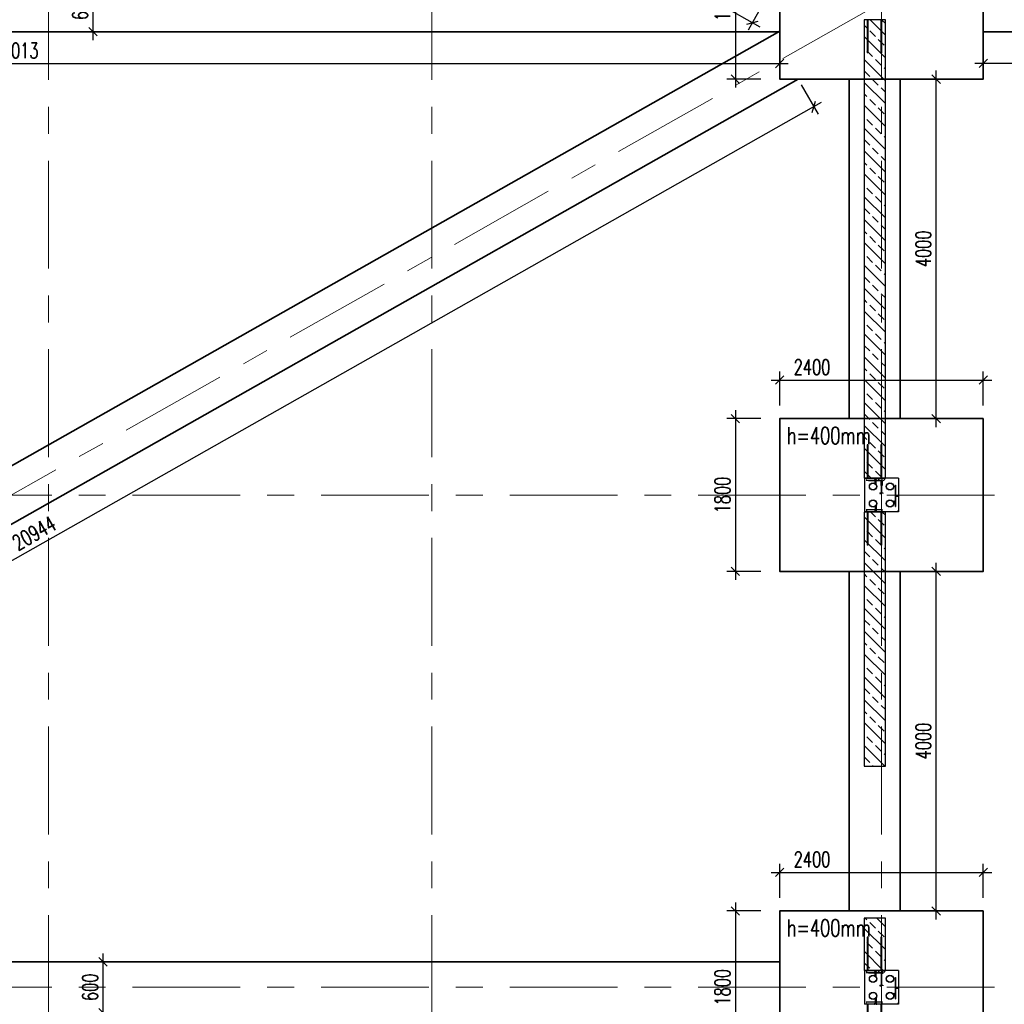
# Model space of a CAD drawing. Header units: millimetres. Extents: x 6071355 to 6728188, y -31956 to 56387.
# Tile 18 of 59: x 6095438 to 6107044, y 16283 to 27883. Entities that reach past the tile are written whole.
import ezdxf

# ---------------------------------------------------------------- set-up
doc = ezdxf.new("R2010")
doc.units = ezdxf.units.MM
doc.header["$MEASUREMENT"] = 0
doc.linetypes.add('DXK_LINE_DOT2', pattern=[3.9198, 1.9599, -1.9599])
doc.linetypes.add('Grid Line', pattern=[2222.5, 1270, -317.5, 317.5, -317.5])
doc.layers.add('A_wymiary', color=7, linetype='Continuous', lineweight=15, true_color=0x848484)
doc.layers.add('BZ_MUR_FUND', color=8, linetype='Continuous')
doc.layers.add('ELEMENTY', color=7, linetype='Continuous')
doc.layers.add('M_ŁAWY', color=3, linetype='Continuous', lineweight=35)
doc.layers.add('Standard 1350-A_01-RZUT PARTERU LUSTRO2_28_Nowe_MODO_A1_osie-1_Nr_pióra__7_Nr_pióra__7_Nr_pióra__7', color=7, linetype='Continuous', lineweight=18)
doc.styles.add('wymiar', font='romans.shx', dxfattribs={"width": 0.7})
doc.dimstyles.new('AB_100mm', dxfattribs={"dimscale": 100, "dimtxt": 1.8, "dimasz": 1, "dimexe": 1, "dimexo": 0, "dimtad": 1, "dimrnd": 1, "dimtxsty": 'wymiar', "dimblk": 'OBLIQUE', "dimcen": 2.5, "dimdle": 1, "dimclrd": 4, "dimclre": 4, "dimclrt": 3, "dimadec": 0, "dimazin": 0, "dimtfac": 1, "dimtix": 1, "dimtmove": 2, "dimatfit": 3, "dimfxl": 3, "dimfxlon": 1, "dimarcsym": 0})

# ---------------------------------------------------------------- blocks, each defined once
blk = doc.blocks.new('Part-86624973-182222 - 1482')
at = {"layer": 'ELEMENTY', "color": 2, "linetype": 'Continuous'}
for p, q in [((39770, 16825), (39770, 17225)), ((39770, 17225), (40170, 17225)), ((40170, 16825), (40170, 17225)), ((39770, 16825), (40170, 16825))]:
    blk.add_line(p, q, dxfattribs=at)
blk = doc.blocks.new('Part-86624973-182223 - 1482')
at = {"layer": 'ELEMENTY', "color": 1, "linetype": 'DXK_LINE_DOT2'}
for p, q in [((40170, 16835), (40160, 16835)), ((40160, 16825), (40160, 16835)), ((40170, 16825), (40170, 16835)), ((40170, 16825), (40160, 16825))]:
    blk.add_line(p, q, dxfattribs=at)
blk = doc.blocks.new('Part-86624973-182199 - 1482')
at = {"layer": 'ELEMENTY', "color": 2, "linetype": 'Continuous'}
for p, q in [((33970, 16825), (33970, 17225)), ((33970, 17225), (34370, 17225)), ((34370, 16825), (34370, 17225)), ((33970, 16825), (34370, 16825))]:
    blk.add_line(p, q, dxfattribs=at)
blk = doc.blocks.new('Part-86624973-182200 - 1482')
at = {"layer": 'ELEMENTY', "color": 1, "linetype": 'DXK_LINE_DOT2'}
for p, q in [((34370, 16835), (34360, 16835)), ((34360, 16825), (34360, 16835)), ((34370, 16825), (34370, 16835)), ((34370, 16825), (34360, 16825))]:
    blk.add_line(p, q, dxfattribs=at)
blk = doc.blocks.new('Part-86624973-182244 - 1482')
at = {"layer": 'ELEMENTY', "color": 2, "linetype": 'Continuous'}
for p, q in [((40070, 16874), (40040, 16874)), ((40040, 16874), (40040, 16870)), ((40070, 16870), (40040, 16870)), ((40070, 16874), (40070, 16870))]:
    blk.add_line(p, q, dxfattribs=at)
blk = doc.blocks.new('ReinforcementGroup-86624973-182237 - 1482')
at = {"layer": 'ELEMENTY', "color": 1, "linetype": 'Continuous'}
for p, q in [((40170, 17195), (40560, 17195)), ((40170, 17195), (40560, 17195)), ((40170, 17195), (40560, 17195)), ((40170, 17195), (40560, 17195)), ((40170, 17195), (40560, 17195)), ((40170, 17185), (40560, 17185)), ((40170, 17185), (40560, 17185)), ((40170, 17185), (40560, 17185)), ((40170, 17185), (40560, 17185)), ((40170, 17185), (40560, 17185)), ((40560, 17185), (40560, 17195)), ((40560, 17185), (40560, 17195)), ((40560, 17185), (40560, 17195)), ((40560, 17185), (40560, 17195)), ((40560, 17185), (40560, 17195)), ((40170, 17035), (40560, 17035)), ((40170, 17035), (40560, 17035)), ((40170, 17035), (40560, 17035)), ((40170, 17035), (40560, 17035)), ((40170, 17035), (40560, 17035)), ((40170, 17025), (40560, 17025)), ((40170, 17025), (40560, 17025)), ((40170, 17025), (40560, 17025)), ((40170, 17025), (40560, 17025)), ((40170, 17025), (40560, 17025)), ((40560, 17025), (40560, 17035)), ((40560, 17025), (40560, 17035)), ((40560, 17025), (40560, 17035)), ((40560, 17025), (40560, 17035)), ((40560, 17025), (40560, 17035))]:
    blk.add_line(p, q, dxfattribs=at)
blk = doc.blocks.new('Part-86624973-182228 - 1482')
at = {"layer": 'ELEMENTY', "color": 1, "linetype": 'DXK_LINE_DOT2'}
for p, q in [((39770, 17063), (39778, 17062)), ((39770, 17063), (39770, 16987)), ((39770, 17061), (39778, 17060)), ((39778, 17062), (39785, 17060)), ((39770, 17056), (39778, 17055)), ((39770, 17047), (39778, 17047)), ((39770, 17037), (39778, 17037)), ((39770, 17025), (39778, 17025)), ((39770, 17013), (39778, 17014)), ((39770, 17003), (39778, 17003)), ((39770, 16994), (39778, 16995)), ((39770, 16989), (39778, 16990)), ((39770, 16987), (39778, 16988)), ((39778, 16988), (39785, 16990)), ((39785, 17060), (39793, 17055)), ((39785, 16990), (39793, 16995)), ((39801, 17048), (39793, 17055)), ((39793, 16995), (39801, 17002)), ((39804, 17042), (39801, 17048)), ((39801, 17002), (39804, 17008)), ((39807, 17036), (39804, 17042)), ((39804, 17008), (39807, 17014)), ((39807, 17032), (39807, 17036)), ((39807, 17032), (39945, 17032)), ((39807, 17018), (39945, 17018)), ((39807, 17014), (39807, 17018)), ((39945, 17043), (39951, 17043)), ((39945, 17043), (39945, 17008)), ((39945, 17008), (39951, 17008)), ((39951, 17043), (39951, 17042)), ((39951, 17042), (39951, 17041)), ((39951, 17041), (39951, 17008))]:
    blk.add_line(p, q, dxfattribs=at)
blk = doc.blocks.new('ReinforcementGroup-86624973-182191 - 1482')
at = {"layer": 'ELEMENTY', "color": 1, "linetype": 'Continuous'}
for p, q in [((28570, 17195), (28960, 17195)), ((28570, 17195), (28960, 17195)), ((28570, 17195), (28960, 17195)), ((28570, 17195), (28960, 17195)), ((28570, 17195), (28960, 17195)), ((28570, 17185), (28960, 17185)), ((28570, 17185), (28960, 17185)), ((28570, 17185), (28960, 17185)), ((28570, 17185), (28960, 17185)), ((28570, 17185), (28960, 17185)), ((28960, 17185), (28960, 17195)), ((28960, 17185), (28960, 17195)), ((28960, 17185), (28960, 17195)), ((28960, 17185), (28960, 17195)), ((28960, 17185), (28960, 17195)), ((28570, 17035), (28960, 17035)), ((28570, 17035), (28960, 17035)), ((28570, 17035), (28960, 17035)), ((28570, 17035), (28960, 17035)), ((28570, 17035), (28960, 17035)), ((28570, 17025), (28960, 17025)), ((28570, 17025), (28960, 17025)), ((28570, 17025), (28960, 17025)), ((28570, 17025), (28960, 17025)), ((28570, 17025), (28960, 17025)), ((28960, 17025), (28960, 17035)), ((28960, 17025), (28960, 17035)), ((28960, 17025), (28960, 17035)), ((28960, 17025), (28960, 17035)), ((28960, 17025), (28960, 17035))]:
    blk.add_line(p, q, dxfattribs=at)
blk = doc.blocks.new('ReinforcementGroup-86624973-182239 - 1482')
at = {"layer": 'ELEMENTY', "color": 1, "linetype": 'Continuous'}
for p, q in [((39380, 17185), (39380, 17195)), ((39380, 17195), (39770, 17195)), ((39380, 17185), (39380, 17195)), ((39380, 17195), (39770, 17195)), ((39380, 17185), (39380, 17195)), ((39380, 17195), (39770, 17195)), ((39380, 17185), (39380, 17195)), ((39380, 17195), (39770, 17195)), ((39380, 17185), (39380, 17195)), ((39380, 17195), (39770, 17195)), ((39380, 17185), (39770, 17185)), ((39380, 17185), (39770, 17185)), ((39380, 17185), (39770, 17185)), ((39380, 17185), (39770, 17185)), ((39380, 17185), (39770, 17185)), ((39380, 17025), (39380, 17035)), ((39380, 17035), (39770, 17035)), ((39380, 17025), (39380, 17035)), ((39380, 17035), (39770, 17035)), ((39380, 17025), (39380, 17035)), ((39380, 17035), (39770, 17035)), ((39380, 17025), (39380, 17035)), ((39380, 17035), (39770, 17035)), ((39380, 17025), (39380, 17035)), ((39380, 17035), (39770, 17035)), ((39380, 17025), (39770, 17025)), ((39380, 17025), (39770, 17025)), ((39380, 17025), (39770, 17025)), ((39380, 17025), (39770, 17025)), ((39380, 17025), (39770, 17025))]:
    blk.add_line(p, q, dxfattribs=at)
blk = doc.blocks.new('Part-86624973-182203 - 1482')
at = {"layer": 'ELEMENTY', "color": 2, "linetype": 'Continuous'}
for radius, start, end in [(43.5, 22.5, 202.5), (43.5, 202.5, 22.5), (40, 157.5, 337.5), (40, 337.5, 157.5)]:
    blk.add_arc((34270, 17125), radius, start, end, dxfattribs=at)
blk = doc.blocks.new('Part-86624973-182212 - 1482')
at = {"layer": 'ELEMENTY', "color": 1, "linetype": 'DXK_LINE_DOT2'}
for p, q in [((34295, 17101), (34295, 17090)), ((34295, 17101), (34355, 17101)), ((34295, 17090), (34355, 17090)), ((34355, 17101), (34355, 17090))]:
    blk.add_line(p, q, dxfattribs=at)
blk = doc.blocks.new('Part-86624973-182225 - 1482')
at = {"layer": 'ELEMENTY', "color": 2, "linetype": 'Continuous'}
for radius, start, end in [(43.5, 22.5, 202.5), (40, 337.5, 157.5), (43.5, 202.5, 22.5), (40, 157.5, 337.5)]:
    blk.add_arc((40070, 16925), radius, start, end, dxfattribs=at)
blk = doc.blocks.new('Part-86624973-182240 - 1482')
at = {"layer": 'ELEMENTY', "color": 2, "linetype": 'Continuous'}
for p, q in [((39770, 17103), (39770, 17108)), ((39770, 17108), (39771, 17108)), ((39784, 17103), (39770, 17103)), ((39770, 17082), (39770, 17087)), ((39770, 17087), (39784, 17087)), ((39771, 17082), (39770, 17082)), ((39771, 17108), (39771, 17104)), ((39771, 17104), (39785, 17104)), ((39785, 17086), (39771, 17086)), ((39771, 17082), (39771, 17086)), ((39784, 17087), (39784, 17103)), ((39785, 17104), (39785, 17086))]:
    blk.add_line(p, q, dxfattribs=at)
blk = doc.blocks.new('Part-86624973-182215 - 1482')
at = {"layer": 'ELEMENTY', "color": 1, "linetype": 'DXK_LINE_DOT2'}
for p, q in [((34000, 17205), (33970, 17205)), ((33970, 17205), (33970, 17204)), ((33970, 17204), (33999, 17204)), ((33999, 17204), (33999, 17016)), ((34000, 17015), (34000, 17205)), ((33999, 17016), (33970, 17016)), ((33970, 17016), (33970, 17015)), ((33970, 17015), (34000, 17015))]:
    blk.add_line(p, q, dxfattribs=at)
blk = doc.blocks.new('ReinforcementGroup-86624973-182216 - 1482')
at = {"layer": 'ELEMENTY', "color": 1, "linetype": 'Continuous'}
for p, q in [((33580, 17185), (33580, 17195)), ((33580, 17195), (33970, 17195)), ((33580, 17185), (33580, 17195)), ((33580, 17195), (33970, 17195)), ((33580, 17185), (33580, 17195)), ((33580, 17195), (33970, 17195)), ((33580, 17185), (33580, 17195)), ((33580, 17195), (33970, 17195)), ((33580, 17185), (33580, 17195)), ((33580, 17195), (33970, 17195)), ((33580, 17185), (33970, 17185)), ((33580, 17185), (33970, 17185)), ((33580, 17185), (33970, 17185)), ((33580, 17185), (33970, 17185)), ((33580, 17185), (33970, 17185)), ((33580, 17025), (33580, 17035)), ((33580, 17035), (33970, 17035)), ((33580, 17025), (33580, 17035)), ((33580, 17035), (33970, 17035)), ((33580, 17025), (33580, 17035)), ((33580, 17035), (33970, 17035)), ((33580, 17025), (33580, 17035)), ((33580, 17035), (33970, 17035)), ((33580, 17025), (33580, 17035)), ((33580, 17035), (33970, 17035)), ((33580, 17025), (33970, 17025)), ((33580, 17025), (33970, 17025)), ((33580, 17025), (33970, 17025)), ((33580, 17025), (33970, 17025)), ((33580, 17025), (33970, 17025))]:
    blk.add_line(p, q, dxfattribs=at)
blk = doc.blocks.new('Part-86624973-182205 - 1482')
at = {"layer": 'ELEMENTY', "color": 1, "linetype": 'DXK_LINE_DOT2'}
for p, q in [((33970, 17063), (33978, 17062)), ((33970, 17063), (33970, 16987)), ((33970, 17061), (33978, 17060)), ((33978, 17062), (33985, 17060)), ((33970, 17056), (33978, 17055)), ((33970, 17047), (33978, 17047)), ((33970, 17037), (33978, 17037)), ((33970, 17025), (33978, 17025)), ((33970, 17013), (33978, 17014)), ((33970, 17003), (33978, 17003)), ((33970, 16994), (33978, 16995)), ((33970, 16989), (33978, 16990)), ((33970, 16987), (33978, 16988)), ((33978, 16988), (33985, 16990)), ((33985, 17060), (33993, 17055)), ((33985, 16990), (33993, 16995)), ((34001, 17048), (33993, 17055)), ((33993, 16995), (34001, 17002)), ((34004, 17042), (34001, 17048)), ((34001, 17002), (34004, 17008)), ((34007, 17036), (34004, 17042)), ((34004, 17008), (34007, 17014)), ((34007, 17032), (34007, 17036)), ((34007, 17032), (34145, 17032)), ((34007, 17018), (34145, 17018)), ((34007, 17014), (34007, 17018)), ((34145, 17043), (34151, 17043)), ((34145, 17043), (34145, 17008)), ((34145, 17008), (34151, 17008)), ((34151, 17043), (34151, 17042)), ((34151, 17042), (34151, 17041)), ((34151, 17041), (34151, 17008))]:
    blk.add_line(p, q, dxfattribs=at)
blk = doc.blocks.new('Part-86624973-182209 - 1482')
at = {"layer": 'ELEMENTY', "color": 2, "linetype": 'Continuous'}
for p, q in [((34355, 17086), (34355, 17104)), ((34355, 17104), (34369, 17104)), ((34369, 17086), (34355, 17086)), ((34370, 17103), (34356, 17103)), ((34356, 17103), (34356, 17087)), ((34356, 17087), (34370, 17087)), ((34370, 17108), (34369, 17108)), ((34369, 17108), (34369, 17104)), ((34369, 17082), (34369, 17086)), ((34370, 17082), (34369, 17082)), ((34370, 17108), (34370, 17103)), ((34370, 17087), (34370, 17082))]:
    blk.add_line(p, q, dxfattribs=at)
blk = doc.blocks.new('ReinforcementGroup-86624973-182214 - 1482')
at = {"layer": 'ELEMENTY', "color": 1, "linetype": 'Continuous'}
for p, q in [((34370, 17195), (34760, 17195)), ((34370, 17195), (34760, 17195)), ((34370, 17195), (34760, 17195)), ((34370, 17195), (34760, 17195)), ((34370, 17195), (34760, 17195)), ((34370, 17185), (34760, 17185)), ((34370, 17185), (34760, 17185)), ((34370, 17185), (34760, 17185)), ((34370, 17185), (34760, 17185)), ((34370, 17185), (34760, 17185)), ((34760, 17185), (34760, 17195)), ((34760, 17185), (34760, 17195)), ((34760, 17185), (34760, 17195)), ((34760, 17185), (34760, 17195)), ((34760, 17185), (34760, 17195)), ((34370, 17035), (34760, 17035)), ((34370, 17035), (34760, 17035)), ((34370, 17035), (34760, 17035)), ((34370, 17035), (34760, 17035)), ((34370, 17035), (34760, 17035)), ((34370, 17025), (34760, 17025)), ((34370, 17025), (34760, 17025)), ((34370, 17025), (34760, 17025)), ((34370, 17025), (34760, 17025)), ((34370, 17025), (34760, 17025)), ((34760, 17025), (34760, 17035)), ((34760, 17025), (34760, 17035)), ((34760, 17025), (34760, 17035)), ((34760, 17025), (34760, 17035)), ((34760, 17025), (34760, 17035))]:
    blk.add_line(p, q, dxfattribs=at)
blk = doc.blocks.new('Part-86624973-182208 - 1482')
at = {"layer": 'ELEMENTY', "color": 1, "linetype": 'DXK_LINE_DOT2'}
for p, q in [((34055, 16864), (34055, 16860)), ((34055, 16864), (34305, 16864)), ((34055, 16860), (34305, 16860)), ((34305, 16864), (34305, 16860))]:
    blk.add_line(p, q, dxfattribs=at)
blk = doc.blocks.new('Part-86624973-182242 - 1482')
at = {"layer": 'ELEMENTY', "color": 1, "linetype": 'DXK_LINE_DOT2'}
for p, q in [((39845, 17101), (39785, 17101)), ((39785, 17090), (39785, 17101)), ((39845, 17090), (39785, 17090)), ((39845, 17090), (39845, 17101))]:
    blk.add_line(p, q, dxfattribs=at)
blk = doc.blocks.new('Part-86624973-182224 - 1482')
at = {"layer": 'ELEMENTY', "color": 2, "linetype": 'Continuous'}
for radius, start, end in [(43.5, 22.5, 202.5), (40, 337.5, 157.5), (43.5, 202.5, 22.5), (40, 157.5, 337.5)]:
    blk.add_arc((39870, 16925), radius, start, end, dxfattribs=at)
blk = doc.blocks.new('Part-86624973-182201 - 1482')
at = {"layer": 'ELEMENTY', "color": 2, "linetype": 'Continuous'}
for radius, start, end in [(43.5, 22.5, 202.5), (40, 337.5, 157.5), (43.5, 202.5, 22.5), (40, 157.5, 337.5)]:
    blk.add_arc((34070, 16925), radius, start, end, dxfattribs=at)
blk = doc.blocks.new('Part-86624973-182229 - 1482')
at = {"layer": 'ELEMENTY', "color": 1, "linetype": 'DXK_LINE_DOT2'}
for p, q in [((39940, 16830), (39940, 16825)), ((39940, 16830), (40020, 16830)), ((40020, 16830), (40020, 16825)), ((39940, 16825), (40020, 16825))]:
    blk.add_line(p, q, dxfattribs=at)
blk = doc.blocks.new('Part-86624973-182218 - 1482')
at = {"layer": 'ELEMENTY', "color": 1, "linetype": 'DXK_LINE_DOT2'}
for p, q in [((34045, 17101), (33985, 17101)), ((33985, 17090), (33985, 17101)), ((34045, 17090), (33985, 17090)), ((34045, 17090), (34045, 17101))]:
    blk.add_line(p, q, dxfattribs=at)
blk = doc.blocks.new('Part-86624973-182211 - 1482')
at = {"layer": 'ELEMENTY', "color": 1, "linetype": 'DXK_LINE_DOT2'}
for p, q in [((34295, 17101), (34295, 17090)), ((34295, 17101), (34355, 17101)), ((34295, 17090), (34355, 17090)), ((34355, 17101), (34355, 17090))]:
    blk.add_line(p, q, dxfattribs=at)
blk = doc.blocks.new('Part-86624973-182234 - 1482')
at = {"layer": 'ELEMENTY', "color": 1, "linetype": 'DXK_LINE_DOT2'}
for p, q in [((40095, 17101), (40095, 17090)), ((40095, 17101), (40155, 17101)), ((40095, 17090), (40155, 17090)), ((40155, 17101), (40155, 17090))]:
    blk.add_line(p, q, dxfattribs=at)
blk = doc.blocks.new('Part-86624973-182202 - 1482')
at = {"layer": 'ELEMENTY', "color": 2, "linetype": 'Continuous'}
for radius, start, end in [(43.5, 22.5, 202.5), (40, 337.5, 157.5), (43.5, 202.5, 22.5), (40, 157.5, 337.5)]:
    blk.add_arc((34270, 16925), radius, start, end, dxfattribs=at)
blk = doc.blocks.new('Part-86624973-182204 - 1482')
at = {"layer": 'ELEMENTY', "color": 2, "linetype": 'Continuous'}
for radius, start, end in [(43.5, 22.5, 202.5), (43.5, 202.5, 22.5), (40, 157.5, 337.5), (40, 337.5, 157.5)]:
    blk.add_arc((34070, 17125), radius, start, end, dxfattribs=at)
blk = doc.blocks.new('Part-86624973-182206 - 1482')
at = {"layer": 'ELEMENTY', "color": 1, "linetype": 'DXK_LINE_DOT2'}
for p, q in [((34140, 16830), (34140, 16825)), ((34140, 16830), (34220, 16830)), ((34220, 16830), (34220, 16825)), ((34140, 16825), (34220, 16825))]:
    blk.add_line(p, q, dxfattribs=at)
blk = doc.blocks.new('Part-86624973-182207 - 1482')
at = {"layer": 'ELEMENTY', "color": 1, "linetype": 'DXK_LINE_DOT2'}
for p, q in [((34182, 16860), (34178, 16860)), ((34178, 16860), (34178, 16830)), ((34182, 16830), (34178, 16830)), ((34182, 16860), (34182, 16830))]:
    blk.add_line(p, q, dxfattribs=at)
blk = doc.blocks.new('Part-86624973-182210 - 1482')
at = {"layer": 'ELEMENTY', "color": 1, "linetype": 'DXK_LINE_DOT2'}
for p, q in [((34295, 17101), (34295, 17090)), ((34295, 17101), (34355, 17101)), ((34295, 17090), (34355, 17090)), ((34355, 17101), (34355, 17090))]:
    blk.add_line(p, q, dxfattribs=at)
blk = doc.blocks.new('Part-86624973-182213 - 1482')
at = {"layer": 'ELEMENTY', "color": 1, "linetype": 'DXK_LINE_DOT2'}
for p, q in [((34340, 17205), (34340, 17015)), ((34370, 17205), (34340, 17205)), ((34341, 17016), (34341, 17204)), ((34341, 17204), (34370, 17204)), ((34370, 17204), (34370, 17205)), ((34340, 17015), (34370, 17015)), ((34370, 17016), (34341, 17016)), ((34370, 17015), (34370, 17016))]:
    blk.add_line(p, q, dxfattribs=at)
blk = doc.blocks.new('Part-86624973-182217 - 1482')
at = {"layer": 'ELEMENTY', "color": 2, "linetype": 'Continuous'}
for p, q in [((33970, 17103), (33970, 17108)), ((33970, 17108), (33971, 17108)), ((33984, 17103), (33970, 17103)), ((33970, 17082), (33970, 17087)), ((33970, 17087), (33984, 17087)), ((33971, 17082), (33970, 17082)), ((33971, 17108), (33971, 17104)), ((33971, 17104), (33985, 17104)), ((33985, 17086), (33971, 17086)), ((33971, 17082), (33971, 17086)), ((33984, 17087), (33984, 17103)), ((33985, 17104), (33985, 17086))]:
    blk.add_line(p, q, dxfattribs=at)
blk = doc.blocks.new('Part-86624973-182219 - 1482')
at = {"layer": 'ELEMENTY', "color": 1, "linetype": 'DXK_LINE_DOT2'}
for p, q in [((34045, 17101), (33985, 17101)), ((33985, 17090), (33985, 17101)), ((34045, 17090), (33985, 17090)), ((34045, 17090), (34045, 17101))]:
    blk.add_line(p, q, dxfattribs=at)
blk = doc.blocks.new('Part-86624973-182220 - 1482')
at = {"layer": 'ELEMENTY', "color": 1, "linetype": 'DXK_LINE_DOT2'}
for p, q in [((34045, 17101), (33985, 17101)), ((33985, 17090), (33985, 17101)), ((34045, 17090), (33985, 17090)), ((34045, 17090), (34045, 17101))]:
    blk.add_line(p, q, dxfattribs=at)
blk = doc.blocks.new('Part-86624973-182221 - 1482')
at = {"layer": 'ELEMENTY', "color": 2, "linetype": 'Continuous'}
for p, q in [((34270, 16874), (34240, 16874)), ((34240, 16874), (34240, 16870)), ((34270, 16870), (34240, 16870)), ((34270, 16874), (34270, 16870))]:
    blk.add_line(p, q, dxfattribs=at)
blk = doc.blocks.new('Part-86624973-182226 - 1482')
at = {"layer": 'ELEMENTY', "color": 2, "linetype": 'Continuous'}
for radius, start, end in [(43.5, 22.5, 202.5), (43.5, 202.5, 22.5), (40, 157.5, 337.5), (40, 337.5, 157.5)]:
    blk.add_arc((40070, 17125), radius, start, end, dxfattribs=at)
blk = doc.blocks.new('Part-86624973-182227 - 1482')
at = {"layer": 'ELEMENTY', "color": 2, "linetype": 'Continuous'}
for radius, start, end in [(43.5, 22.5, 202.5), (43.5, 202.5, 22.5), (40, 157.5, 337.5), (40, 337.5, 157.5)]:
    blk.add_arc((39870, 17125), radius, start, end, dxfattribs=at)
blk = doc.blocks.new('Part-86624973-182230 - 1482')
at = {"layer": 'ELEMENTY', "color": 1, "linetype": 'DXK_LINE_DOT2'}
for p, q in [((39982, 16860), (39978, 16860)), ((39978, 16860), (39978, 16830)), ((39982, 16830), (39978, 16830)), ((39982, 16860), (39982, 16830))]:
    blk.add_line(p, q, dxfattribs=at)
blk = doc.blocks.new('Part-86624973-182231 - 1482')
at = {"layer": 'ELEMENTY', "color": 1, "linetype": 'DXK_LINE_DOT2'}
for p, q in [((39855, 16864), (39855, 16860)), ((39855, 16864), (40105, 16864)), ((39855, 16860), (40105, 16860)), ((40105, 16864), (40105, 16860))]:
    blk.add_line(p, q, dxfattribs=at)
blk = doc.blocks.new('Part-86624973-182232 - 1482')
at = {"layer": 'ELEMENTY', "color": 2, "linetype": 'Continuous'}
for p, q in [((40155, 17086), (40155, 17104)), ((40155, 17104), (40169, 17104)), ((40169, 17086), (40155, 17086)), ((40170, 17103), (40156, 17103)), ((40156, 17103), (40156, 17087)), ((40156, 17087), (40170, 17087)), ((40170, 17108), (40169, 17108)), ((40169, 17108), (40169, 17104)), ((40169, 17082), (40169, 17086)), ((40170, 17082), (40169, 17082)), ((40170, 17108), (40170, 17103)), ((40170, 17087), (40170, 17082))]:
    blk.add_line(p, q, dxfattribs=at)
blk = doc.blocks.new('Part-86624973-182233 - 1482')
at = {"layer": 'ELEMENTY', "color": 1, "linetype": 'DXK_LINE_DOT2'}
for p, q in [((40095, 17101), (40095, 17090)), ((40095, 17101), (40155, 17101)), ((40095, 17090), (40155, 17090)), ((40155, 17101), (40155, 17090))]:
    blk.add_line(p, q, dxfattribs=at)
blk = doc.blocks.new('Part-86624973-182235 - 1482')
at = {"layer": 'ELEMENTY', "color": 1, "linetype": 'DXK_LINE_DOT2'}
for p, q in [((40095, 17101), (40095, 17090)), ((40095, 17101), (40155, 17101)), ((40095, 17090), (40155, 17090)), ((40155, 17101), (40155, 17090))]:
    blk.add_line(p, q, dxfattribs=at)
blk = doc.blocks.new('Part-86624973-182236 - 1482')
at = {"layer": 'ELEMENTY', "color": 1, "linetype": 'DXK_LINE_DOT2'}
for p, q in [((40140, 17205), (40140, 17015)), ((40170, 17205), (40140, 17205)), ((40141, 17016), (40141, 17204)), ((40141, 17204), (40170, 17204)), ((40170, 17204), (40170, 17205)), ((40140, 17015), (40170, 17015)), ((40170, 17016), (40141, 17016)), ((40170, 17015), (40170, 17016))]:
    blk.add_line(p, q, dxfattribs=at)
blk = doc.blocks.new('Part-86624973-182238 - 1482')
at = {"layer": 'ELEMENTY', "color": 1, "linetype": 'DXK_LINE_DOT2'}
for p, q in [((39800, 17205), (39770, 17205)), ((39770, 17205), (39770, 17204)), ((39770, 17204), (39799, 17204)), ((39799, 17204), (39799, 17016)), ((39800, 17015), (39800, 17205)), ((39799, 17016), (39770, 17016)), ((39770, 17016), (39770, 17015)), ((39770, 17015), (39800, 17015))]:
    blk.add_line(p, q, dxfattribs=at)
blk = doc.blocks.new('Part-86624973-182241 - 1482')
at = {"layer": 'ELEMENTY', "color": 1, "linetype": 'DXK_LINE_DOT2'}
for p, q in [((39845, 17101), (39785, 17101)), ((39785, 17090), (39785, 17101)), ((39845, 17090), (39785, 17090)), ((39845, 17090), (39845, 17101))]:
    blk.add_line(p, q, dxfattribs=at)
blk = doc.blocks.new('Part-86624973-182243 - 1482')
at = {"layer": 'ELEMENTY', "color": 1, "linetype": 'DXK_LINE_DOT2'}
for p, q in [((39845, 17101), (39785, 17101)), ((39785, 17090), (39785, 17101)), ((39845, 17090), (39785, 17090)), ((39845, 17090), (39845, 17101))]:
    blk.add_line(p, q, dxfattribs=at)
blk = doc.blocks.new('_Oblique')
at = {"color": 0, "linetype": 'ByBlock', "lineweight": -2}
blk.add_line((-0.5, -0.5), (0.5, 0.5), dxfattribs=at)
blk = doc.blocks.new('*D12846')
at = {"layer": 'A_wymiary', "color": 4, "lineweight": -2}
for p, q in [((6103874, 29083), (6103874, 27083)), ((6104174, 28983), (6103774, 28983)), ((6104174, 27183), (6103774, 27183))]:
    blk.add_line(p, q, dxfattribs=at)
at = {"layer": 'Defpoints', "color": 0}
for p in [(6104396, 28983), (6103874, 27183), (6104396, 27183)]:
    blk.add_point(p, dxfattribs=at)
at = {"layer": 'A_wymiary', "color": 4, "lineweight": -2, "xscale": 100, "yscale": 100, "zscale": 100}
for p, rotation in [((6103874, 28983), 90), ((6103874, 27183), 270)]:
    blk.add_blockref('_Oblique', p, dxfattribs=dict(at, rotation=rotation))
at = {"layer": 'A_wymiary', "color": 3, "insert": (6103722, 28083), "char_height": 180, "attachment_point": 5, "rotation": 90, "style": 'wymiar'}
blk.add_mtext('1800', dxfattribs=at)
blk = doc.blocks.new('*D12848')
at = {"layer": 'A_wymiary', "color": 4, "lineweight": -2}
for p, q in [((6103874, 23283), (6103874, 21283)), ((6104174, 23183), (6103774, 23183)), ((6104174, 21383), (6103774, 21383))]:
    blk.add_line(p, q, dxfattribs=at)
at = {"layer": 'Defpoints', "color": 0}
for p in [(6104396, 23183), (6103874, 21383), (6104396, 21383)]:
    blk.add_point(p, dxfattribs=at)
at = {"layer": 'A_wymiary', "color": 4, "lineweight": -2, "xscale": 100, "yscale": 100, "zscale": 100}
for p, rotation in [((6103874, 23183), 90), ((6103874, 21383), 270)]:
    blk.add_blockref('_Oblique', p, dxfattribs=dict(at, rotation=rotation))
at = {"layer": 'A_wymiary', "color": 3, "insert": (6103722, 22283), "char_height": 180, "attachment_point": 5, "rotation": 90, "style": 'wymiar'}
blk.add_mtext('1800', dxfattribs=at)
blk = doc.blocks.new('*D12849')
at = {"layer": 'A_wymiary', "color": 4, "lineweight": -2}
for p, q in [((6104396, 23337), (6104396, 23737)), ((6106796, 23337), (6106796, 23737)), ((6104296, 23637), (6106896, 23637))]:
    blk.add_line(p, q, dxfattribs=at)
at = {"layer": 'Defpoints', "color": 0}
for p in [(6106796, 23637), (6104396, 23183), (6106796, 23183)]:
    blk.add_point(p, dxfattribs=at)
at = {"layer": 'A_wymiary', "color": 4, "lineweight": -2, "xscale": 100, "yscale": 100, "zscale": 100, "rotation": 180}
blk.add_blockref('_Oblique', (6104396, 23637), dxfattribs=at)
at = {"layer": 'A_wymiary', "color": 4, "lineweight": -2, "xscale": 100, "yscale": 100, "zscale": 100}
blk.add_blockref('_Oblique', (6106796, 23637), dxfattribs=at)
at = {"layer": 'A_wymiary', "color": 3, "insert": (6104777, 23790), "char_height": 180, "attachment_point": 5, "style": 'wymiar'}
blk.add_mtext('2400', dxfattribs=at)
blk = doc.blocks.new('*D12850')
at = {"layer": 'A_wymiary', "color": 4, "lineweight": -2}
for p, q in [((6103874, 17483), (6103874, 15483)), ((6104174, 17383), (6103774, 17383)), ((6104174, 15583), (6103774, 15583))]:
    blk.add_line(p, q, dxfattribs=at)
at = {"layer": 'Defpoints', "color": 0}
for p in [(6104396, 17383), (6103874, 15583), (6104396, 15583)]:
    blk.add_point(p, dxfattribs=at)
at = {"layer": 'A_wymiary', "color": 4, "lineweight": -2, "xscale": 100, "yscale": 100, "zscale": 100}
for p, rotation in [((6103874, 17383), 90), ((6103874, 15583), 270)]:
    blk.add_blockref('_Oblique', p, dxfattribs=dict(at, rotation=rotation))
at = {"layer": 'A_wymiary', "color": 3, "insert": (6103722, 16483), "char_height": 180, "attachment_point": 5, "rotation": 90, "style": 'wymiar'}
blk.add_mtext('1800', dxfattribs=at)
blk = doc.blocks.new('*D12851')
at = {"layer": 'A_wymiary', "color": 4, "lineweight": -2}
for p, q in [((6104396, 17537), (6104396, 17937)), ((6106796, 17537), (6106796, 17937)), ((6104296, 17837), (6106896, 17837))]:
    blk.add_line(p, q, dxfattribs=at)
at = {"layer": 'Defpoints', "color": 0}
for p in [(6106796, 17837), (6104396, 17383), (6106796, 17383)]:
    blk.add_point(p, dxfattribs=at)
at = {"layer": 'A_wymiary', "color": 4, "lineweight": -2, "xscale": 100, "yscale": 100, "zscale": 100, "rotation": 180}
blk.add_blockref('_Oblique', (6104396, 17837), dxfattribs=at)
at = {"layer": 'A_wymiary', "color": 4, "lineweight": -2, "xscale": 100, "yscale": 100, "zscale": 100}
blk.add_blockref('_Oblique', (6106796, 17837), dxfattribs=at)
at = {"layer": 'A_wymiary', "color": 3, "insert": (6104777, 17990), "char_height": 180, "attachment_point": 5, "style": 'wymiar'}
blk.add_mtext('2400', dxfattribs=at)
blk = doc.blocks.new('*D12880')
at = {"layer": 'A_wymiary', "color": 4, "lineweight": -2}
for p, q in [((6085894, 38475), (6085697, 38127)), ((6085659, 38263), (6104162, 27799)), ((6104222, 28109), (6104025, 27761))]:
    blk.add_line(p, q, dxfattribs=at)
at = {"layer": 'Defpoints', "color": 0}
for p in [(6086068, 38783), (6104396, 28417), (6104075, 27848)]:
    blk.add_point(p, dxfattribs=at)
at = {"layer": 'A_wymiary', "color": 4, "lineweight": -2, "xscale": 100, "yscale": 100, "zscale": 100}
for p, rotation in [((6085747, 38214), 150.5084647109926), ((6104075, 27848), 330.5084647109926)]:
    blk.add_blockref('_Oblique', p, dxfattribs=dict(at, rotation=rotation))
at = {"layer": 'A_wymiary', "color": 3, "insert": (6094986, 33164), "char_height": 180, "attachment_point": 5, "rotation": 330.5085, "style": 'wymiar'}
blk.add_mtext('21056', dxfattribs=at)
blk = doc.blocks.new('*D12881')
at = {"layer": 'A_wymiary', "color": 4, "lineweight": -2}
for p, q in [((6104651, 27117), (6104848, 26769)), ((6104886, 26906), (6086481, 16496)), ((6086421, 16807), (6086618, 16458))]:
    blk.add_line(p, q, dxfattribs=at)
at = {"layer": 'Defpoints', "color": 0}
for p in [(6104614, 27183), (6086384, 16872), (6086569, 16546)]:
    blk.add_point(p, dxfattribs=at)
at = {"layer": 'A_wymiary', "color": 4, "lineweight": -2, "xscale": 100, "yscale": 100, "zscale": 100}
for p, rotation in [((6104799, 26856), 29.49153528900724), ((6086569, 16546), 209.4915352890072)]:
    blk.add_blockref('_Oblique', p, dxfattribs=dict(at, rotation=rotation))
at = {"layer": 'A_wymiary', "color": 3, "insert": (6095609, 21834), "char_height": 180, "attachment_point": 5, "rotation": 29.4915, "style": 'wymiar'}
blk.add_mtext('20944', dxfattribs=at)
blk = doc.blocks.new('*D12890')
at = {"layer": 'A_wymiary', "color": 4, "lineweight": -2}
for p, q in [((6106241, 17283), (6106241, 21483)), ((6105941, 21383), (6106341, 21383)), ((6105941, 17383), (6106341, 17383))]:
    blk.add_line(p, q, dxfattribs=at)
at = {"layer": 'Defpoints', "color": 0}
for p in [(6105816, 21383), (6106241, 21383), (6105816, 17383)]:
    blk.add_point(p, dxfattribs=at)
at = {"layer": 'A_wymiary', "color": 4, "lineweight": -2, "xscale": 100, "yscale": 100, "zscale": 100}
for p, rotation in [((6106241, 21383), 90), ((6106241, 17383), 270)]:
    blk.add_blockref('_Oblique', p, dxfattribs=dict(at, rotation=rotation))
at = {"layer": 'A_wymiary', "color": 3, "insert": (6106089, 19383), "char_height": 180, "attachment_point": 5, "rotation": 90, "style": 'wymiar'}
blk.add_mtext('4000', dxfattribs=at)
blk = doc.blocks.new('*D12891')
at = {"layer": 'A_wymiary', "color": 4, "lineweight": -2}
for p, q in [((6106241, 23083), (6106241, 27283)), ((6105941, 27183), (6106341, 27183)), ((6105941, 23183), (6106341, 23183))]:
    blk.add_line(p, q, dxfattribs=at)
at = {"layer": 'Defpoints', "color": 0}
for p in [(6105816, 27183), (6106241, 27183), (6105816, 23183)]:
    blk.add_point(p, dxfattribs=at)
at = {"layer": 'A_wymiary', "color": 4, "lineweight": -2, "xscale": 100, "yscale": 100, "zscale": 100}
for p, rotation in [((6106241, 27183), 90), ((6106241, 23183), 270)]:
    blk.add_blockref('_Oblique', p, dxfattribs=dict(at, rotation=rotation))
at = {"layer": 'A_wymiary', "color": 3, "insert": (6106089, 25183), "char_height": 180, "attachment_point": 5, "rotation": 90, "style": 'wymiar'}
blk.add_mtext('4000', dxfattribs=at)
blk = doc.blocks.new('*D12895')
at = {"layer": 'A_wymiary', "color": 4, "lineweight": -2}
for p, q in [((6086384, 27666), (6086384, 27266)), ((6104396, 27666), (6104396, 27266)), ((6086284, 27366), (6104496, 27366))]:
    blk.add_line(p, q, dxfattribs=at)
at = {"layer": 'Defpoints', "color": 0}
for p in [(6086384, 27741), (6104396, 27749), (6104396, 27366)]:
    blk.add_point(p, dxfattribs=at)
at = {"layer": 'A_wymiary', "color": 4, "lineweight": -2, "xscale": 100, "yscale": 100, "zscale": 100, "rotation": 180}
blk.add_blockref('_Oblique', (6086384, 27366), dxfattribs=at)
at = {"layer": 'A_wymiary', "color": 4, "lineweight": -2, "xscale": 100, "yscale": 100, "zscale": 100}
blk.add_blockref('_Oblique', (6104396, 27366), dxfattribs=at)
at = {"layer": 'A_wymiary', "color": 3, "insert": (6095390, 27519), "char_height": 180, "attachment_point": 5, "style": 'wymiar'}
blk.add_mtext('18013', dxfattribs=at)
blk = doc.blocks.new('*D12900')
at = {"layer": 'A_wymiary', "color": 4, "lineweight": -2}
for p, q in [((6096421, 16083), (6096421, 16883)), ((6096230, 16783), (6096521, 16783)), ((6096230, 16183), (6096521, 16183))]:
    blk.add_line(p, q, dxfattribs=at)
at = {"layer": 'Defpoints', "color": 0}
for p in [(6096230, 16783), (6096421, 16783), (6096230, 16183)]:
    blk.add_point(p, dxfattribs=at)
at = {"layer": 'A_wymiary', "color": 4, "lineweight": -2, "xscale": 100, "yscale": 100, "zscale": 100}
for p, rotation in [((6096421, 16783), 90), ((6096421, 16183), 270)]:
    blk.add_blockref('_Oblique', p, dxfattribs=dict(at, rotation=rotation))
at = {"layer": 'A_wymiary', "color": 3, "insert": (6096268, 16483), "char_height": 180, "attachment_point": 5, "rotation": 90, "style": 'wymiar'}
blk.add_mtext('600', dxfattribs=at)
blk = doc.blocks.new('*D12901')
at = {"layer": 'A_wymiary', "color": 4, "lineweight": -2}
for p, q in [((6096303, 27641), (6096303, 28440)), ((6096003, 28340), (6096403, 28340)), ((6096003, 27741), (6096403, 27741))]:
    blk.add_line(p, q, dxfattribs=at)
at = {"layer": 'Defpoints', "color": 0}
for p in [(6095776, 28340), (6096303, 28340), (6095776, 27741)]:
    blk.add_point(p, dxfattribs=at)
at = {"layer": 'A_wymiary', "color": 4, "lineweight": -2, "xscale": 100, "yscale": 100, "zscale": 100}
for p, rotation in [((6096303, 28340), 90), ((6096303, 27741), 270)]:
    blk.add_blockref('_Oblique', p, dxfattribs=dict(at, rotation=rotation))
at = {"layer": 'A_wymiary', "color": 3, "insert": (6096151, 28040), "char_height": 180, "attachment_point": 5, "rotation": 90, "style": 'wymiar'}
blk.add_mtext('600', dxfattribs=at)
blk = doc.blocks.new('*D12906')
at = {"layer": 'A_wymiary', "color": 4, "lineweight": -2}
for p, q in [((6106796, 27221), (6106796, 27469)), ((6110686, 27221), (6110686, 27469)), ((6106696, 27369), (6110786, 27369))]:
    blk.add_line(p, q, dxfattribs=at)
at = {"layer": 'Defpoints', "color": 0}
for p in [(6110686, 27369), (6106796, 27221), (6110686, 27221)]:
    blk.add_point(p, dxfattribs=at)
at = {"layer": 'A_wymiary', "color": 4, "lineweight": -2, "xscale": 100, "yscale": 100, "zscale": 100, "rotation": 180}
blk.add_blockref('_Oblique', (6106796, 27369), dxfattribs=at)
at = {"layer": 'A_wymiary', "color": 4, "lineweight": -2, "xscale": 100, "yscale": 100, "zscale": 100}
blk.add_blockref('_Oblique', (6110686, 27369), dxfattribs=at)
at = {"layer": 'A_wymiary', "color": 3, "insert": (6108741, 27521), "char_height": 180, "attachment_point": 5, "style": 'wymiar'}
blk.add_mtext('3890', dxfattribs=at)

msp = doc.modelspace()

# ---------------------------------------------------------------- hatches: boundary and pattern name
at = {"layer": 'BZ_MUR_FUND', "transparency": 33554687}
h = msp.add_hatch(dxfattribs=at)
h.set_pattern_fill('ANSI33', color=256, scale=30, angle=270, style=0)
h.set_pattern_definition([(315, (6345061.6, 285877.98), (134.70384, 134.70384), []), (315, (6345061.6, 285743.27), (134.70384, 134.70384), [95.25, -47.625])])
h.paths.add_polyline_path([(6105391.364, 27882.805), (6105391.364, 22482.805), (6105641.364, 22482.834), (6105641.364, 27882.805)])
h = msp.add_hatch(dxfattribs=at)
h.set_pattern_fill('ANSI33', color=256, scale=30, angle=270, style=0)
h.set_pattern_definition([(315, (6345061.6, 285878.68), (134.70384, 134.70384), []), (315, (6345061.6, 285743.97), (134.70384, 134.70384), [95.25, -47.625])])
h.paths.add_polyline_path([(6105641.364, 19087.805), (6105391.364, 19087.805), (6105391.364, 22082.805), (6105641.364, 22082.805)])
h.paths.add_polyline_path([(6105391.364, 17297.805), (6105641.364, 17297.805), (6105641.364, 16682.805), (6105391.364, 16682.805)])

# ---------------------------------------------------------------- linework, layer by layer
for points in [[(6105391.364, 27882.805), (6105391.364, 22482.805), (6105641.364, 22482.834), (6105641.364, 27882.805)], [(6105391.364, 22082.805), (6105391.364, 19087.805), (6105641.364, 19087.805), (6105641.364, 22082.805)], [(6105391.364, 17297.805), (6105391.364, 16682.805), (6105641.364, 16682.805), (6105641.364, 17297.805)]]:
    msp.add_lwpolyline(points, close=True, dxfattribs=at)
at = {"layer": 'M_ŁAWY', "color": 4}
for p, q in [((6086068.217, 17382.805), (6104396.364, 27748.798)), ((6086383.864, 27740.508), (6104396.364, 27740.508)), ((6106796.364, 27740.508), (6110691.364, 27740.508)), ((6086383.864, 16872.013), (6104614.412, 27182.805)), ((6104396.364, 16782.862), (6086383.864, 16782.862))]:
    msp.add_line(p, q, dxfattribs=at)
for points in [[(6106796.364, 28982.805), (6104396.364, 28982.805), (6104396.364, 27182.805), (6106796.364, 27182.805), (6106796.364, 28982.805)], [(6105216.364, 27182.805), (6105216.364, 23182.805)], [(6105816.364, 27182.805), (6105816.364, 23182.805)], [(6106796.364, 23182.805), (6104396.364, 23182.805), (6104396.364, 21382.805), (6106796.364, 21382.805), (6106796.364, 23182.805)], [(6105216.364, 21382.805), (6105216.364, 17382.805)], [(6105816.364, 21382.805), (6105816.364, 17382.805)], [(6106796.364, 17382.805), (6104396.364, 17382.805), (6104396.364, 15582.805), (6106796.364, 15582.805), (6106796.364, 17382.805)]]:
    msp.add_lwpolyline(points, dxfattribs=at)
at = {"layer": 'Standard 1350-A_01-RZUT PARTERU LUSTRO2_28_Nowe_MODO_A1_osie-1_Nr_pióra__7_Nr_pióra__7_Nr_pióra__7', "color": 7, "linetype": 'Grid Line', "lineweight": 18}
for p, q in [((6095776.364, 55114.428), (6095776.364, -31556.201)), ((6100296.364, 55114.428), (6100296.364, -31556.201)), ((6105596.364, 55114.428), (6105596.364, -31556.201)), ((6085086.364, 16482.834), (6105596.364, 28082.834)), ((6124708.5, 22282.834), (6079489.176, 22282.834)), ((6124708.5, 16482.834), (6079489.176, 16482.834))]:
    msp.add_line(p, q, dxfattribs=at)

# ---------------------------------------------------------------- block references
at = {"xscale": -1, "rotation": 89.99999999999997}
for name in ['ReinforcementGroup-86624973-182191 - 1482', 'ReinforcementGroup-86624973-182216 - 1482', 'Part-86624973-182199 - 1482', 'Part-86624973-182215 - 1482', 'Part-86624973-182204 - 1482', 'Part-86624973-182217 - 1482', 'Part-86624973-182218 - 1482', 'Part-86624973-182219 - 1482', 'Part-86624973-182220 - 1482', 'Part-86624973-182205 - 1482', 'Part-86624973-182201 - 1482', 'Part-86624973-182208 - 1482', 'Part-86624973-182206 - 1482', 'Part-86624973-182203 - 1482', 'Part-86624973-182202 - 1482', 'Part-86624973-182221 - 1482', 'Part-86624973-182207 - 1482', 'Part-86624973-182213 - 1482', 'ReinforcementGroup-86624973-182214 - 1482', 'Part-86624973-182209 - 1482', 'Part-86624973-182212 - 1482', 'Part-86624973-182211 - 1482', 'Part-86624973-182210 - 1482', 'Part-86624973-182200 - 1482', 'ReinforcementGroup-86624973-182239 - 1482', 'Part-86624973-182222 - 1482', 'Part-86624973-182238 - 1482', 'Part-86624973-182227 - 1482', 'Part-86624973-182240 - 1482', 'Part-86624973-182242 - 1482', 'Part-86624973-182241 - 1482', 'Part-86624973-182243 - 1482', 'Part-86624973-182228 - 1482', 'Part-86624973-182224 - 1482', 'Part-86624973-182231 - 1482', 'Part-86624973-182229 - 1482', 'Part-86624973-182226 - 1482', 'Part-86624973-182225 - 1482', 'Part-86624973-182244 - 1482', 'Part-86624973-182230 - 1482', 'Part-86624973-182236 - 1482', 'ReinforcementGroup-86624973-182237 - 1482', 'Part-86624973-182232 - 1482', 'Part-86624973-182234 - 1482', 'Part-86624973-182233 - 1482', 'Part-86624973-182235 - 1482', 'Part-86624973-182223 - 1482']:
    msp.add_blockref(name, (6122621.38, 56452.981), dxfattribs=at)

# ---------------------------------------------------------------- texts
at = {"layer": 'A_wymiary', "color": 3, "style": 'wymiar', "width": 0.7}
for p in [(6104481.591, 22883.294), (6104481.591, 17083.294)]:
    msp.add_text('h=400mm', height=200, dxfattribs=at).set_placement(p)

# ---------------------------------------------------------------- dimensions: what is measured, and where the dimension line sits
at = {"layer": 'A_wymiary'}
for p1, p2, distance, picture, middle in [((6086068.317, 38782.805), (6104396.364, 28416.869), -653.695, '*D12880', (6094985.605, 33163.583)), ((6104614.412, 27182.805), (6086383.864, 16872.013), 375.111, '*D12881', (6095608.728, 21833.642))]:
    dim = msp.add_aligned_dim(p1=p1, p2=p2, distance=distance, dimstyle='AB_100mm', dxfattribs=at)
    dim.commit()
    dim.dimension.update_dxf_attribs({"geometry": picture, "text_midpoint": middle})
for base, p1, p2, picture, middle in [((6103874.354, 27182.805), (6104396.364, 28982.805), (6104396.364, 27182.805), '*D12846', (6103721.854, 28082.805)), ((6096303.301, 28340.246), (6095776.364, 27740.508), (6095776.364, 28340.246), '*D12901', (6096150.801, 28040.377)), ((6106241.203, 27182.805), (6105816.364, 23182.805), (6105816.364, 27182.805), '*D12891', (6106088.703, 25182.805)), ((6103874.354, 21382.805), (6104396.364, 23182.805), (6104396.364, 21382.805), '*D12848', (6103721.854, 22282.805)), ((6106241.203, 21382.805), (6105816.364, 17382.805), (6105816.364, 21382.805), '*D12890', (6106088.703, 19382.805)), ((6103874.354, 15582.805), (6104396.364, 17382.805), (6104396.364, 15582.805), '*D12850', (6103721.854, 16482.805)), ((6096420.883, 16782.862), (6096230.295, 16182.862), (6096230.295, 16782.862), '*D12900', (6096268.383, 16482.862))]:
    dim = msp.add_linear_dim(base=base, p1=p1, p2=p2, angle=90, dimstyle='AB_100mm', dxfattribs=at)
    dim.commit()
    dim.dimension.update_dxf_attribs({"geometry": picture, "text_midpoint": middle})
for base, p1, p2, picture, middle in [((6104396.364, 27366.459), (6086383.864, 27740.508), (6104396.364, 27748.798), '*D12895', (6095390.114, 27518.959)), ((6110686.364, 27368.891), (6106796.364, 27220.656), (6110686.364, 27220.656), '*D12906', (6108741.364, 27521.391))]:
    dim = msp.add_linear_dim(base=base, p1=p1, p2=p2, dimstyle='AB_100mm', dxfattribs=at)
    dim.commit()
    dim.dimension.update_dxf_attribs({"geometry": picture, "text_midpoint": middle})
for base, p1, p2, picture, middle in [((6106796.364, 23637.258), (6104396.364, 23182.805), (6106796.364, 23182.805), '*D12849', (6104777.166, 23789.758)), ((6106796.364, 17837.258), (6104396.364, 17382.805), (6106796.364, 17382.805), '*D12851', (6104777.166, 17989.758))]:
    dim = msp.add_linear_dim(base=base, p1=p1, p2=p2, dimstyle='AB_100mm', dxfattribs=at)
    dim.commit()
    dim.dimension.update_dxf_attribs({"geometry": picture, "text_midpoint": middle, "dimtype": 160})

doc.saveas('drawing.dxf')
